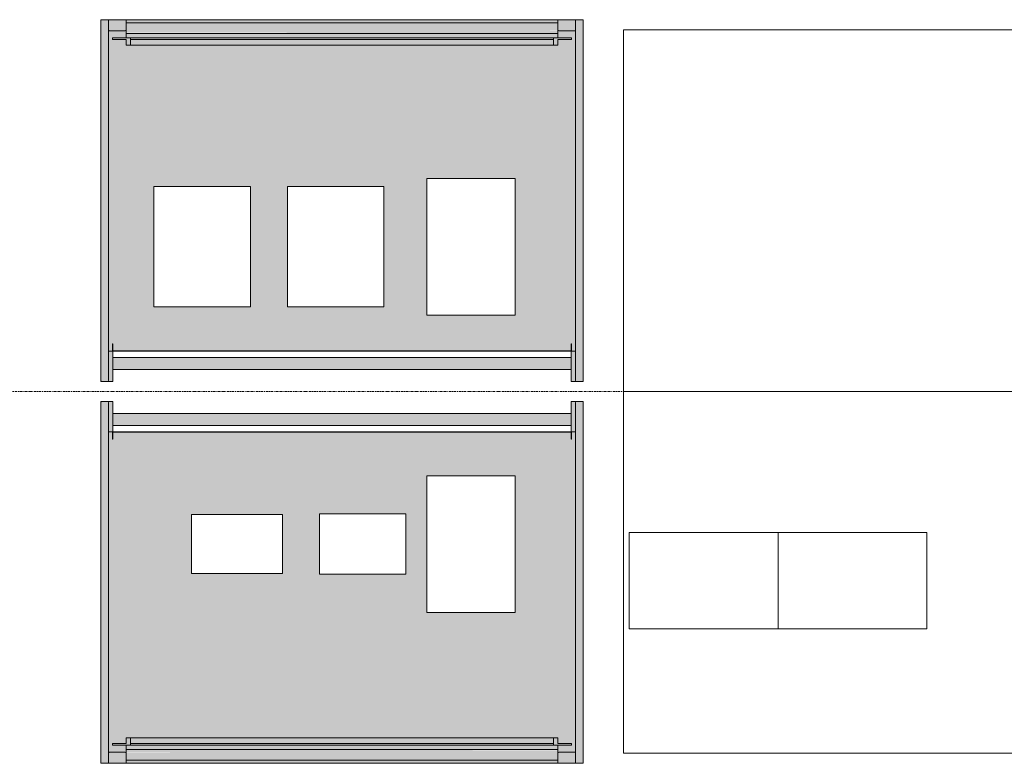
# Model space of a CAD drawing. Header units: millimetres. Extents: x -281 to 121694, y -16481 to 65128.
# Tile 26 of 256: x 11195 to 13644, y 21075 to 22925. Entities that reach past the tile are written whole.
import ezdxf

# ---------------------------------------------------------------- set-up
doc = ezdxf.new("R2010")
doc.units = ezdxf.units.MM
doc.linetypes.add('Grid Line', pattern=[12, 6, -2, 2, -2])
doc.linetypes.add('NLRS_Dash-0_6mm_Space-0_6mm_cpz', pattern=[1.2, 0.6, -0.6])
for name, color, linetype, lineweight in [('A--L$01A__Algemeen', 7, 'Continuous', 5), ('A--L$07A__Stramien', 1, 'Continuous', 5), ('A--L5__InstallatiesW', 7, 'Continuous', 5), ('A--L82__LosseGebruikersInvent', 1, 'Continuous', 5), ('A--L8__LosseInventaris', 1, 'Continuous', 5), ('Specialty Equipment', 1, 'Continuous', 5)]:
    doc.layers.add(name, color=color, linetype=linetype, lineweight=lineweight)

# ---------------------------------------------------------------- blocks, each defined once
blk = doc.blocks.new('NLRS_57_ME_UN_zuurkast_gen_kad - zuurkast dxbxh 900x1200x2700-V276-L_80_ 13')
at = {"layer": 'A--L5__InstallatiesW'}
for points in [[(-581, -900), (-581, -2), (-583, 0), (-598, 0), (-600, -2), (-600, -900)], [(600, -900), (600, -2), (598, 0), (583, 0), (581, -2), (581, -900)], [(569.5, -76), (569.5, -75), (341.5, -76)]]:
    blk.add_hatch(color=254, dxfattribs=at).paths.add_polyline_path(points)
at = {"layer": 'A--L8__LosseInventaris'}
h = blk.add_hatch(color=254, dxfattribs=at)
h.paths.add_polyline_path([(-570, -75), (-570, 0), (-583, 0), (-581, -2), (-581, -75)])
h.paths.add_polyline_path([(-600, -2), (-598, 0), (-600, 0)])
h = blk.add_hatch(color=254, dxfattribs=at)
h.paths.add_polyline_path([(570, -75), (581, -75), (581, -2), (583, 0), (570, 0), (570, -2)])
h.paths.add_polyline_path([(600, -2), (600, 0), (598, 0)])
for points in [[(341.5, -60), (570, -60), (570, -30), (-570, -30), (-570, -60), (-31.9, -60)], [(-537, -866), (537, -866), (537, -855), (-537, -855)], [(-31.9, -850.5), (526, -850.5), (526, -836.4), (-526, -836.4), (-526, -850.5), (-405.2, -850.5)], [(341.5, -855), (526, -855), (526, -850.5), (-526, -850.5), (-526, -855), (-31.9, -855)], [(-539, -900), (-537, -898), (-537, -874.3), (-539, -872.3), (-579, -872.3), (-581, -874.3), (-581, -898), (-579, -900)], [(-31.9, -868.5), (537, -867.9), (537, -866), (-537, -866.7), (-537, -868.5), (-405.2, -868.5)], [(341.5, -872), (537, -872), (537, -868.5), (-537, -868.5), (-537, -872), (-31.9, -872)], [(537, -892), (537, -872), (-537, -872.3), (-537, -892), (361.1, -892)], [(579, -900), (581, -898), (581, -874.3), (579, -872.3), (539, -872.3), (537, -874.3), (537, -898), (539, -900)], [(-405.2, -900), (537, -898.9), (537, -892), (-537, -892.8), (-537, -900)]]:
    blk.add_hatch(color=254, dxfattribs=at).paths.add_polyline_path(points)
h = blk.add_hatch(color=254, dxfattribs=at)
h.paths.add_polyline_path([(-579, -900), (-581, -898), (-581, -900)])
h.paths.add_polyline_path([(579, -900), (581, -900), (581, -898)])
h.paths.add_polyline_path([(537, -900), (537.9, -898.9), (537, -899.5), (537, -899.9)])
h.paths.add_polyline_path([(-537, -900), (-537.9, -898.9), (-539, -900)])
h.paths.add_polyline_path([(-537, -874.3), (-537, -855), (-571, -855), (-571, -850.5), (-537, -850.5), (-537, -836.4), (537, -836.4), (537, -850.5), (571, -850.5), (571, -855), (537, -855), (537, -874.3), (539, -872.3), (579, -872.3), (581, -874.3), (581, -75), (-581, -76), (-581, -874.3), (-579, -872.3), (-539, -872.3)])
h.paths.add_polyline_path([(430.6, -524.5), (210.6, -524.5), (210.6, -184.5), (430.6, -184.5), (430.6, -391)])
h.paths.add_polyline_path([(158.8, -429.5), (-56.2, -429.5), (-56.2, -279.5), (158.8, -279.5), (158.8, -391)])
h.paths.add_polyline_path([(-147.9, -428), (-374.9, -428), (-374.9, -281), (-147.9, -281)])
h.paths.add_polyline_path([(571, -94), (570, -94), (571, -76.5)])
h = blk.add_hatch(color=254, dxfattribs=at)
h.paths.add_polyline_path([(-526, -855), (-526, -836.4), (-537, -836.4), (-537, -850.5), (-571, -850.5), (-571, -855), (-537, -855)])
h.paths.add_polyline_path([(571, -855), (571, -850.5), (537, -850.5), (537, -836.4), (526, -836.4), (526, -855), (537, -855)])
at = {"layer": 'A--L5__InstallatiesW', "color": 5}
for p, q in [((-583, 0), (-598, 0)), ((598, 0), (583, 0)), ((-600, -2), (-600, -900)), ((-581, -900), (-581, -2)), ((581, -2), (581, -900)), ((600, -900), (600, -2)), ((-571, -76.5), (-571, -94)), ((-571, -94), (-570, -94)), ((-570, -94), (-570, -76.5)), ((569.5, -75), (-569.5, -75)), ((-569.5, -76), (569.5, -76)), ((570, -76.5), (570, -94)), ((570, -94), (571, -94)), ((571, -94), (571, -76.5)), ((-600, -900), (-581, -900)), ((581, -900), (600, -900))]:
    blk.add_line(p, q, dxfattribs=at)
for centre, radius, start, end in [((-583, -2), 2, 0, 90), ((583, -2), 2, 90, 180), ((598, -2), 2, 360, 90), ((-598, -2), 2, 90, 180), ((-569.5, -76.5), 1.46, 90, 180), ((-569.5, -76.5), 0.5, 90, 180), ((569.5, -76.5), 1.46, 0, 90), ((569.5, -76.5), 0.5, 0, 90)]:
    blk.add_arc(centre, radius, start, end, dxfattribs=at)
at = {"layer": 'A--L8__LosseInventaris', "color": 5}
for p, q in [((-598, 0), (-600, 0)), ((-600, 0), (-600, -2)), ((-570, 0), (-583, 0)), ((-570, -75), (-570, 0)), ((583, 0), (570, 0)), ((570, 0), (570, -75)), ((600, 0), (598, 0)), ((600, -2), (600, 0)), ((570, -30), (-570, -30)), ((-570, -30), (-570, -60)), ((570, -60), (570, -30)), ((-570, -60), (570, -60)), ((-569.5, -75), (-581, -75)), ((581, -75), (569.5, -75)), ((-537, -866), (-537, -855)), ((526, -855), (-526, -855)), ((537, -855), (537, -866)), ((-537, -868.5), (-537, -866)), ((-537, -866), (537, -866)), ((-537, -872), (-537, -868.5)), ((-537, -874.4), (-537, -872)), ((537, -866), (537, -868.5)), ((537, -868.5), (537, -872)), ((537, -872), (537, -874.4)), ((-581, -900), (-579, -900)), ((-539, -900), (-537, -900)), ((537, -892), (-537, -892)), ((-537, -898.9), (-537, -900)), ((-537, -900), (537, -900)), ((537, -900), (537, -898.9)), ((537, -900), (539, -900)), ((579, -900), (581, -900))]:
    blk.add_line(p, q, dxfattribs=at)
at = {"layer": 'Specialty Equipment'}
for p, q in [((-571, -850.5), (-571, -855)), ((-537, -850.5), (-571, -850.5)), ((-571, -855), (-526, -855)), ((-526, -836.4), (-537, -836.4)), ((-537, -836.4), (-537, -850.5)), ((-526, -855), (-526, -836.4)), ((526, -836.4), (-526, -836.4)), ((-526, -836.4), (-526, -850.5)), ((-526, -850.5), (526, -850.5)), ((537, -836.4), (526, -836.4)), ((526, -836.4), (526, -855)), ((526, -850.5), (526, -836.4)), ((526, -855), (571, -855)), ((537, -850.5), (537, -836.4)), ((571, -850.5), (537, -850.5)), ((571, -855), (571, -850.5)), ((-581, -874.3), (-581, -898)), ((-539, -872.3), (-579, -872.3)), ((-537, -898), (-537, -874.3)), ((537, -874.3), (537, -898)), ((579, -872.3), (539, -872.3)), ((581, -898), (581, -874.3)), ((-579, -900), (-539, -900)), ((539, -900), (579, -900))]:
    blk.add_line(p, q, dxfattribs=at)
for centre, start, end in [((-579, -874.3), 90, 180), ((-539, -874.3), 360, 90), ((539, -874.3), 90, 180), ((579, -874.3), 360, 90), ((-579, -898), 180, 270), ((-539, -898), 270, 0), ((539, -898), 180, 270), ((579, -898), 270, 0)]:
    blk.add_arc(centre, 2, start, end, dxfattribs=at)
blk = doc.blocks.new('NLRS_82_FU_UN_lab en spoel tafels_gen_kad - labtafel zonder onderkast dxbxh 900x1800x950-V278-L_80_ 13')
at = {"layer": 'A--L$01A__Algemeen'}
for p, q in [((900, 262.7), (-900, 262.7)), ((-900, 262.7), (-900, -637.3)), ((900, -85.2), (900, 262.7)), ((900, -637.3), (900, -435.2)), ((-900, -637.3), (900, -637.3))]:
    blk.add_line(p, q, dxfattribs=at)
blk = doc.blocks.new('NLRS_82_FU_UN_lab en spoel tafels_gen_kad - labtafel dxbxh 900x1800x950-V279-L_80_ 13')
at = {"layer": 'A--L$01A__Algemeen'}
for p, q in [((900, 637.3), (-900, 637.3)), ((-900, 637.3), (-900, -262.7)), ((-900, -262.7), (900, -262.7))]:
    blk.add_line(p, q, dxfattribs=at)
blk = doc.blocks.new('NLRS_57_ME_UN_zuurkast_gen_kad - zuurkast dxbxh 900x1200x2700-55115785-L_80_ 13')
at = {"layer": 'A--L5__InstallatiesW'}
for points in [[(-583, 0), (-581, 2), (-581, 900), (-600, 900), (-600, 2), (-598, 0)], [(598, 0), (600, 2), (600, 900), (581, 900), (581, 2), (583, 0)], [(-571, 76.5), (-570, 76.5), (-571, 76.5)]]:
    blk.add_hatch(color=254, dxfattribs=at).paths.add_polyline_path(points)
at = {"layer": 'A--L8__LosseInventaris'}
for points in [[(-579, 872.3), (-539, 872.3), (-537, 874.3), (-537, 898), (-539, 900), (-579, 900), (-581, 898), (-581, 874.3)], [(-405.2, 892), (537, 892.8), (537, 900), (-537, 898.9), (-537, 892)], [(341.5, 872), (537, 872.3), (537, 892), (-537, 892), (-537, 872), (-31.9, 872)], [(539, 872.3), (579, 872.3), (581, 874.3), (581, 898), (579, 900), (539, 900), (537, 898), (537, 874.3)], [(-31.9, 868.5), (537, 868.5), (537, 872), (-537, 872), (-537, 868.5), (-405.2, 868.5)], [(537, 866), (537, 868.5), (-537, 867.9), (-537, 866), (341.5, 866)], [(537, 855), (537, 866), (-537, 866), (-537, 855), (526, 855)], [(341.5, 850.5), (526, 850.5), (526, 855), (-526, 855), (-526, 850.5), (-31.9, 850.5)], [(-31.9, 836.4), (526, 836.4), (526, 850.5), (-526, 850.5), (-526, 836.4), (-405.2, 836.4)], [(-570, 30), (570, 30), (570, 60), (-570, 60)]]:
    blk.add_hatch(color=254, dxfattribs=at).paths.add_polyline_path(points)
h = blk.add_hatch(color=254, dxfattribs=at)
h.paths.add_polyline_path([(581, 75), (581, 874.3), (579, 872.3), (539, 872.3), (537, 874.3), (537, 855), (571, 855), (571, 850.5), (537, 850.5), (537, 836.4), (-537, 836.4), (-537, 850.5), (-571, 850.5), (-571, 855), (-537, 855), (-537, 874.3), (-539, 872.3), (-579, 872.3), (-581, 874.3), (-581, 75), (569.5, 75)])
h.paths.add_polyline_path([(571, 76.5), (570, 76.5), (571, 76.5)])
h.paths.add_polyline_path([(430.6, 165.3), (210.6, 165.3), (210.6, 505.3), (430.6, 505.3), (430.6, 195.4)])
h.paths.add_polyline_path([(-136, 185.3), (-136, 485.3), (104, 485.3), (104, 185.3), (-31.9, 185.3)])
h.paths.add_polyline_path([(-468, 185.3), (-468, 485.3), (-228, 485.3), (-228, 185.3)])
h.paths.add_polyline_path([(581, 898), (581, 900), (579, 900)])
h.paths.add_polyline_path([(-537, 898), (-537, 900), (-537.9, 898.9), (-537.1, 898.1)])
h.paths.add_polyline_path([(537, 898), (539, 900), (537, 898.9), (537, 898.1)])
h.paths.add_polyline_path([(-581, 898), (-579, 900), (-581, 900)])
h = blk.add_hatch(color=254, dxfattribs=at)
h.paths.add_polyline_path([(-526, 836.4), (-526, 855), (-571, 855), (-571, 850.5), (-537, 850.5), (-537, 836.4)])
h.paths.add_polyline_path([(537, 836.4), (537, 850.5), (571, 850.5), (571, 855), (526, 855), (526, 836.4)])
h = blk.add_hatch(color=254, dxfattribs=at)
h.paths.add_polyline_path([(-598, 0), (-600, 2), (-600, 0)])
h.paths.add_polyline_path([(-570, 0), (-570, 75), (-581, 75), (-581, 2), (-583, 0), (-581, 0)])
h = blk.add_hatch(color=254, dxfattribs=at)
h.paths.add_polyline_path([(583, 0), (581, 2), (581, 75), (570, 75), (570, 0), (581, 0)])
h.paths.add_polyline_path([(600, 0), (600, 2), (598, 0)])
at = {"layer": 'A--L5__InstallatiesW', "color": 5}
for p, q in [((-600, 900), (-600, 2)), ((-581, 900), (-600, 900)), ((-581, 2), (-581, 900)), ((600, 900), (581, 900)), ((581, 900), (581, 2)), ((600, 2), (600, 900)), ((-570, 94), (-571, 94)), ((-571, 94), (-571, 76.5)), ((-570, 76.5), (-570, 94)), ((569.5, 76), (-569.5, 76)), ((-569.5, 75), (569.5, 75)), ((571, 94), (570, 94)), ((570, 94), (570, 76.5)), ((571, 76.5), (571, 94)), ((-598, 0), (-583, 0)), ((583, 0), (598, 0))]:
    blk.add_line(p, q, dxfattribs=at)
for centre, radius, start, end in [((-569.5, 76.5), 1.46, 180, 270), ((-569.5, 76.5), 0.5, 180, 270), ((569.5, 76.5), 1.46, 270, 360), ((569.5, 76.5), 0.5, 270, 0), ((-598, 2), 2, 180, 270), ((-583, 2), 2, 270, 360), ((583, 2), 2, 180, 270), ((598, 2), 2, 270, 0)]:
    blk.add_arc(centre, radius, start, end, dxfattribs=at)
at = {"layer": 'A--L8__LosseInventaris', "color": 5}
for p, q in [((-579, 900), (-581, 900)), ((-537, 900), (-539, 900)), ((537, 900), (-537, 900)), ((-537, 900), (-537, 898.9)), ((-537, 892), (537, 892)), ((537, 898.9), (537, 900)), ((539, 900), (537, 900)), ((581, 900), (579, 900)), ((-537, 872), (-537, 874.4)), ((-537, 868.5), (-537, 872)), ((-537, 866), (-537, 868.5)), ((-537, 855), (-537, 866)), ((537, 866), (-537, 866)), ((537, 874.4), (537, 872)), ((537, 872), (537, 868.5)), ((537, 868.5), (537, 866)), ((537, 866), (537, 855)), ((-526, 855), (526, 855)), ((-581, 75), (-569.5, 75)), ((-570, 0), (-570, 75)), ((569.5, 75), (581, 75)), ((570, 75), (570, 0)), ((570, 60), (-570, 60)), ((-570, 60), (-570, 30)), ((570, 30), (570, 60)), ((-570, 30), (570, 30)), ((-600, 2), (-600, 0)), ((-600, 0), (-598, 0)), ((-583, 0), (-570, 0)), ((570, 0), (583, 0)), ((598, 0), (600, 0)), ((600, 0), (600, 2))]:
    blk.add_line(p, q, dxfattribs=at)
at = {"layer": 'Specialty Equipment'}
for p, q in [((-581, 898), (-581, 874.3)), ((-539, 900), (-579, 900)), ((-537, 874.3), (-537, 898)), ((537, 898), (537, 874.3)), ((579, 900), (539, 900)), ((581, 874.3), (581, 898)), ((-579, 872.3), (-539, 872.3)), ((539, 872.3), (579, 872.3)), ((-571, 855), (-571, 850.5)), ((-526, 855), (-571, 855)), ((-571, 850.5), (-537, 850.5)), ((-537, 850.5), (-537, 836.4)), ((-537, 836.4), (-526, 836.4)), ((-526, 836.4), (-526, 855)), ((526, 850.5), (-526, 850.5)), ((-526, 850.5), (-526, 836.4)), ((-526, 836.4), (526, 836.4)), ((571, 855), (526, 855)), ((526, 855), (526, 836.4)), ((526, 836.4), (526, 850.5)), ((526, 836.4), (537, 836.4)), ((537, 836.4), (537, 850.5)), ((537, 850.5), (571, 850.5)), ((571, 850.5), (571, 855))]:
    blk.add_line(p, q, dxfattribs=at)
for centre, start, end in [((-579, 898), 90, 180), ((-539, 898), 0, 90), ((539, 898), 90, 180), ((579, 898), 0, 90), ((-579, 874.3), 180, 270), ((-539, 874.3), 270, 0), ((539, 874.3), 180, 270), ((579, 874.3), 270, 0)]:
    blk.add_arc(centre, 2, start, end, dxfattribs=at)
blk = doc.blocks.new('NLRS_82_SE_LB_laboratorium apparaat space reservation_gen_cpz - lab apparaat_tafelniveau-57701116-L_80_ 13')
at = {"layer": 'A--L8__LosseInventaris'}
for p, q in [((185, 120), (-185, 120)), ((-185, 120), (-185, -120)), ((185, -120), (185, 120)), ((-185, -120), (185, -120))]:
    blk.add_line(p, q, dxfattribs=at)
at = {"layer": 'A--L8__LosseInventaris', "linetype": 'NLRS_Dash-0_6mm_Space-0_6mm_cpz'}
for p, q in [((-185, 120), (185, 120)), ((-185, 120), (-185, -120)), ((185, 120), (185, -120)), ((-185, -120), (185, -120))]:
    blk.add_line(p, q, dxfattribs=at)
blk = doc.blocks.new('NLRS_82_SE_LB_laboratorium apparaat space reservation_gen_cpz - lab apparaat_tafelniveau-57701117-L_80_ 13')
at = {"layer": 'A--L8__LosseInventaris'}
for p, q in [((185, 120), (-185, 120)), ((-185, 120), (-185, -120)), ((185, -120), (185, 120)), ((-185, -120), (185, -120))]:
    blk.add_line(p, q, dxfattribs=at)
at = {"layer": 'A--L8__LosseInventaris', "linetype": 'NLRS_Dash-0_6mm_Space-0_6mm_cpz'}
for p, q in [((-185, 120), (185, 120)), ((-185, 120), (-185, -120)), ((185, 120), (185, -120)), ((-185, -120), (185, -120))]:
    blk.add_line(p, q, dxfattribs=at)
blk = doc.blocks.new('NLRS_82_SE_LB_laboratorium apparaat space reservation_gen_cpz - lab apparaat_tafelniveau-57701118-L_80_ 13')
at = {"layer": 'A--L8__LosseInventaris'}
for p, q in [((110, 170), (-110, 170)), ((-110, 170), (-110, -170)), ((110, -170), (110, 170)), ((-110, -170), (110, -170))]:
    blk.add_line(p, q, dxfattribs=at)
at = {"layer": 'A--L8__LosseInventaris', "linetype": 'NLRS_Dash-0_6mm_Space-0_6mm_cpz'}
for p, q in [((-110, 170), (110, 170)), ((-110, 170), (-110, -170)), ((110, 170), (110, -170)), ((-110, -170), (110, -170))]:
    blk.add_line(p, q, dxfattribs=at)
blk = doc.blocks.new('NLRS_82_SE_LB_laboratorium apparaat space reservation_gen_cpz - lab apparaat_tafelniveau-57701119-L_80_ 13')
at = {"layer": 'A--L8__LosseInventaris'}
for p, q in [((107.5, 75), (-107.5, 75)), ((-107.5, 75), (-107.5, -75)), ((107.5, -75), (107.5, 75)), ((-107.5, -75), (107.5, -75))]:
    blk.add_line(p, q, dxfattribs=at)
at = {"layer": 'A--L8__LosseInventaris', "linetype": 'NLRS_Dash-0_6mm_Space-0_6mm_cpz'}
for p, q in [((-107.5, 75), (107.5, 75)), ((-107.5, 75), (-107.5, -75)), ((107.5, 75), (107.5, -75)), ((-107.5, -75), (107.5, -75))]:
    blk.add_line(p, q, dxfattribs=at)
blk = doc.blocks.new('NLRS_82_SE_LB_laboratorium apparaat space reservation_gen_cpz - lab apparaat_tafelniveau-57701120-L_80_ 13')
at = {"layer": 'A--L8__LosseInventaris'}
for p, q in [((113.5, 73.5), (-113.5, 73.5)), ((-113.5, 73.5), (-113.5, -73.5)), ((113.5, -73.5), (113.5, 73.5)), ((-113.5, -73.5), (113.5, -73.5))]:
    blk.add_line(p, q, dxfattribs=at)
at = {"layer": 'A--L8__LosseInventaris', "linetype": 'NLRS_Dash-0_6mm_Space-0_6mm_cpz'}
for p, q in [((-113.5, 73.5), (113.5, 73.5)), ((-113.5, 73.5), (-113.5, -73.5)), ((113.5, 73.5), (113.5, -73.5)), ((-113.5, -73.5), (113.5, -73.5))]:
    blk.add_line(p, q, dxfattribs=at)
blk = doc.blocks.new('NLRS_82_SE_LB_laboratorium apparaat space reservation_gen_cpz - lab apparaat_tafelniveau-57701121-L_80_ 13')
at = {"layer": 'A--L8__LosseInventaris'}
for p, q in [((110, 170), (-110, 170)), ((-110, 170), (-110, -170)), ((110, -170), (110, 170)), ((-110, -170), (110, -170))]:
    blk.add_line(p, q, dxfattribs=at)
at = {"layer": 'A--L8__LosseInventaris', "linetype": 'NLRS_Dash-0_6mm_Space-0_6mm_cpz'}
for p, q in [((-110, 170), (110, 170)), ((-110, 170), (-110, -170)), ((110, 170), (110, -170)), ((-110, -170), (110, -170))]:
    blk.add_line(p, q, dxfattribs=at)
blk = doc.blocks.new('NLRS_82_SE_LB_laboratorium apparaat space reservation_gen_cpz - lab apparaat_tafelniveau-57701122-L_80_ 13')
at = {"layer": 'A--L8__LosseInventaris'}
for p, q in [((120, 150), (-120, 150)), ((-120, 150), (-120, -150)), ((120, -150), (120, 150)), ((-120, -150), (120, -150))]:
    blk.add_line(p, q, dxfattribs=at)
at = {"layer": 'A--L8__LosseInventaris', "linetype": 'NLRS_Dash-0_6mm_Space-0_6mm_cpz'}
for p, q in [((-120, 150), (120, 150)), ((-120, 150), (-120, -150)), ((120, 150), (120, -150)), ((-120, -150), (120, -150))]:
    blk.add_line(p, q, dxfattribs=at)
blk = doc.blocks.new('NLRS_82_SE_LB_laboratorium apparaat space reservation_gen_cpz - lab apparaat_tafelniveau-57701123-L_80_ 13')
at = {"layer": 'A--L8__LosseInventaris'}
for p, q in [((120, 150), (-120, 150)), ((-120, 150), (-120, -150)), ((120, -150), (120, 150)), ((-120, -150), (120, -150))]:
    blk.add_line(p, q, dxfattribs=at)
at = {"layer": 'A--L8__LosseInventaris', "linetype": 'NLRS_Dash-0_6mm_Space-0_6mm_cpz'}
for p, q in [((-120, 150), (120, 150)), ((-120, 150), (-120, -150)), ((120, 150), (120, -150)), ((-120, -150), (120, -150))]:
    blk.add_line(p, q, dxfattribs=at)

msp = doc.modelspace()

# ---------------------------------------------------------------- linework, layer by layer
at = {"layer": 'A--L$07A__Stramien', "linetype": 'Grid Line'}
msp.add_line((100373, 22000), (-281.1, 22000), dxfattribs=at)

# ---------------------------------------------------------------- block references
at = {"layer": 'A--L82__LosseGebruikersInvent'}
for name, p in [('NLRS_82_FU_UN_lab en spoel tafels_gen_kad - labtafel dxbxh 900x1800x950-V279-L_80_ 13', (13596.9, 22262.7)), ('NLRS_82_FU_UN_lab en spoel tafels_gen_kad - labtafel zonder onderkast dxbxh 900x1800x950-V278-L_80_ 13', (13596.9, 21737.3))]:
    msp.add_blockref(name, p, dxfattribs=at)
at = {"layer": 'A--L8__LosseInventaris', "color": 5}
for name, p in [('NLRS_57_ME_UN_zuurkast_gen_kad - zuurkast dxbxh 900x1200x2700-55115785-L_80_ 13', (11996.9, 22025)), ('NLRS_57_ME_UN_zuurkast_gen_kad - zuurkast dxbxh 900x1200x2700-V276-L_80_ 13', (11996.9, 21975))]:
    msp.add_blockref(name, p, dxfattribs=at)
at = {"layer": 'A--L8__LosseInventaris', "linetype": 'NLRS_Dash-0_6mm_Space-0_6mm_cpz'}
for name, p in [('NLRS_82_SE_LB_laboratorium apparaat space reservation_gen_cpz - lab apparaat_tafelniveau-57701121-L_80_ 13', (12317.5, 22360.3)), ('NLRS_82_SE_LB_laboratorium apparaat space reservation_gen_cpz - lab apparaat_tafelniveau-57701123-L_80_ 13', (11648.9, 22360.3)), ('NLRS_82_SE_LB_laboratorium apparaat space reservation_gen_cpz - lab apparaat_tafelniveau-57701122-L_80_ 13', (11980.9, 22360.3)), ('NLRS_82_SE_LB_laboratorium apparaat space reservation_gen_cpz - lab apparaat_tafelniveau-57701118-L_80_ 13', (12317.5, 21620.5)), ('NLRS_82_SE_LB_laboratorium apparaat space reservation_gen_cpz - lab apparaat_tafelniveau-57701120-L_80_ 13', (11735.6, 21620.5)), ('NLRS_82_SE_LB_laboratorium apparaat space reservation_gen_cpz - lab apparaat_tafelniveau-57701119-L_80_ 13', (12048.2, 21620.5)), ('NLRS_82_SE_LB_laboratorium apparaat space reservation_gen_cpz - lab apparaat_tafelniveau-57701117-L_80_ 13', (12896.3, 21529.6)), ('NLRS_82_SE_LB_laboratorium apparaat space reservation_gen_cpz - lab apparaat_tafelniveau-57701116-L_80_ 13', (13266.3, 21529.6))]:
    msp.add_blockref(name, p, dxfattribs=at)

doc.saveas('drawing.dxf')
